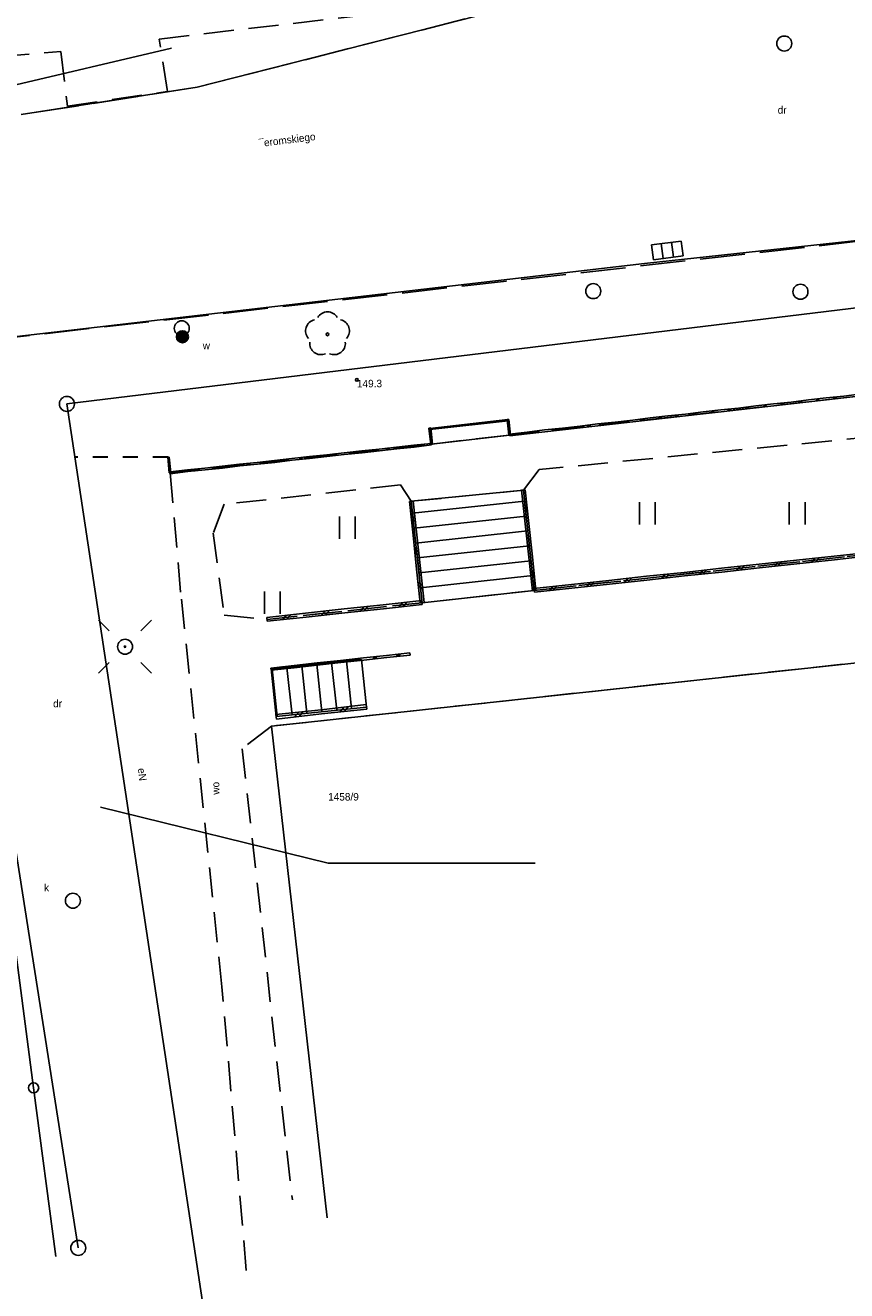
# Model space of a CAD drawing. Extents: x 7583285 to 7585126, y 6019995 to 6020809.
# Tile 38 of 54: x 7584315 to 7584343, y 6020669 to 6020711. Entities that reach past the tile are written whole.
import ezdxf
from ezdxf.enums import TextEntityAlignment as Align

# ---------------------------------------------------------------- set-up
doc = ezdxf.new("R2010")
doc.units = 0
doc.header["$MEASUREMENT"] = 0
for name, pattern in [('1_1', [0]), ('1_OTKC', [1.5, 1, -0.5]), ('1_OTKJ', [2, 1.5, -0.5]), ('1_OTKK', [0]), ('1_OTKS', [0]), ('1_OTKSG', [0]), ('1_OTZI', [1.5, 1, -0.5]), ('1_OTZT', [1.5, 1, -0.5]), ('3', [1, 0.5, -0.5]), ('3_EGBS', [0]), ('3_EGBSG', [0]), ('3_EGBU_A', [0]), ('4_SULO', [0])]:
    doc.linetypes.add(name, pattern=pattern)
doc.layers.get('0').update_dxf_attribs({"linetype": 'CONTINUOUS', "lineweight": 5})
doc.layers.add('0 obrzeże', color=51, linetype='3', lineweight=30)
doc.layers.add('Dzialki', color=3, linetype='CONTINUOUS', lineweight=25)
for name, color, linetype in [('EGBB_L_0', 36, '3_EGBU_A'), ('EGBE_L_3', 7, '3_EGBS'), ('Numery_dzialek', 7, 'CONTINUOUS'), ('Numery_uzytkow', 3, 'CONTINUOUS'), ('OTD_L_12', 7, 'CONTINUOUS'), ('OTK_E_T_8', 7, 'CONTINUOUS'), ('OTK_L_0', 7, '1_OTKJ'), ('OTK_L_1', 7, '1_OTKK'), ('OTK_L_2', 7, '1_OTKC'), ('OTK_L_6', 7, '1_OTKS'), ('OTO_L_0', 7, 'CONTINUOUS'), ('OTR_T_1', 7, 'CONTINUOUS'), ('OTZ_L_3', 7, '1_OTZT'), ('OTZ_T_0', 96, 'CONTINUOUS'), ('Punkty', 7, 'CONTINUOUS'), ('SUE_T_3', 7, 'CONTINUOUS'), ('SUEP_E_T_0', 1, 'CONTINUOUS'), ('SUK_E_T_4', 36, 'CONTINUOUS'), ('SUK_T_1', 36, 'CONTINUOUS'), ('SUK_T_3', 36, 'CONTINUOUS'), ('SUL_L_1', 7, '4_SULO'), ('SUP_E_T_1', 7, 'CONTINUOUS'), ('SUP_T_0', 7, 'CONTINUOUS'), ('SUP_T_2', 7, 'CONTINUOUS'), ('SUP_T_4', 7, 'CONTINUOUS'), ('SUW_T_5', 5, 'CONTINUOUS'), ('SUWP_E_T_0', 5, 'CONTINUOUS')]:
    doc.layers.add(name, color=color, linetype=linetype)

# ---------------------------------------------------------------- blocks, each defined once
blk = doc.blocks.new('GRT')
at = {"linetype": 'Continuous'}
blk.add_circle((0, 0), 0.25, dxfattribs=at)
blk = doc.blocks.new('1_OTRN')
at = {"linetype": 'Continuous'}
blk.add_circle((0, 0), 0.045, dxfattribs=at)
blk = doc.blocks.new('1_OTZL')
at = {"linetype": 'Continuous'}
blk.add_circle((0, 0), 0.045, dxfattribs=at)
for centre, start, end in [((-0.357, 0.116), 102.1445, 221.86), ((0, 0.375), 30.1401, 149.8599), ((0.357, 0.116), 318.14, 77.8555), ((-0.22, -0.303), 174.1482, 293.8542), ((0.22, -0.303), 246.1458, 5.8518)]:
    blk.add_arc(centre, 0.375, start, end, dxfattribs=at)
blk = doc.blocks.new('1_OTZT')
at = {"linetype": 'Continuous'}
for p, q in [((-0.2625, -0.375), (-0.2625, 0.375)), ((0.2625, -0.375), (0.2625, 0.375))]:
    blk.add_line(p, q, dxfattribs=at)
blk = doc.blocks.new('4_SUEO_W')
at = {"linetype": 'Continuous'}
for p, q in [((-0.5303, 0.5303), (-0.8839, 0.8839)), ((0.5303, 0.5303), (0.8839, 0.8839)), ((-0.5303, -0.5303), (-0.8839, -0.8839)), ((0.5303, -0.5303), (0.8839, -0.8839))]:
    blk.add_line(p, q, dxfattribs=at)
blk.add_circle((0, 0), 0.025, dxfattribs=at)
blk = doc.blocks.new('4_SUPP')
at = {"linetype": 'Continuous'}
blk.add_circle((0, 0), 0.25, dxfattribs=at)
blk = doc.blocks.new('4_SUKK')
at = {"linetype": 'Continuous'}
for p, q in [((-0.5, -0.25), (-0.5, 0.25)), ((-0.5, 0.25), (0.5, 0.25)), ((-0.175, 0.25), (-0.175, -0.25)), ((0.175, 0.25), (0.175, -0.25)), ((0.5, 0.25), (0.5, -0.25)), ((0.5, -0.25), (-0.5, -0.25))]:
    blk.add_line(p, q, dxfattribs=at)
blk = doc.blocks.new('4_SUKS')
at = {"linetype": 'Continuous'}
blk.add_circle((0, 0), 0.25, dxfattribs=at)
blk = doc.blocks.new('4_SUPK')
at = {"linetype": 'Continuous'}
blk.add_circle((0, 0), 0.25, dxfattribs=at)
blk = doc.blocks.new('4_SUPW')
at = {"linetype": 'Continuous'}
blk.add_circle((0, 0), 0.25, dxfattribs=at)
blk = doc.blocks.new('4_SUWW')
at = {"linetype": 'Continuous'}
for radius in [0.2, 0.175, 0.15, 0.125, 0.1, 0.075, 0.05, 0.025, 0.00715]:
    blk.add_circle((0, 0), radius, dxfattribs=at)

msp = doc.modelspace()

# ---------------------------------------------------------------- linework, layer by layer
at = {"layer": '0 obrzeże', "lineweight": 30}
msp.add_line((7584320.24, 6020697.05), (7584317.149, 6020697.05), dxfattribs=at)
at = {"layer": 'Dzialki'}
for p, q in [((7584377.44, 6020706.2), (7584316.88, 6020698.83)), ((7584323.44, 6020655.38), (7584316.88, 6020698.83)), ((7584312.91, 6020698.34), (7584317.26, 6020670.68))]:
    msp.add_line(p, q, dxfattribs=at)
at = {"layer": 'EGBB_L_0', "linetype": '3_EGBU_A'}
for p, q in [((7584323.7, 6020688.08), (7584367.6, 6020692.84)), ((7584325.56, 6020671.68), (7584323.7, 6020688.08))]:
    msp.add_line(p, q, dxfattribs=at)
at = {"layer": 'EGBE_L_3', "linetype": '3_EGBS'}
for p, q in [((7584326.7, 6020690.31), (7584323.69, 6020689.99)), ((7584325.88, 6020688.61), (7584325.7, 6020690.21)), ((7584326.37, 6020688.67), (7584326.2, 6020690.26)), ((7584326.87, 6020688.72), (7584326.7, 6020690.31)), ((7584323.69, 6020689.99), (7584323.86, 6020688.4)), ((7584323.89, 6020688.4), (7584323.72, 6020689.99)), ((7584324.39, 6020688.45), (7584324.21, 6020690.04)), ((7584324.88, 6020688.51), (7584324.71, 6020690.1)), ((7584325.38, 6020688.56), (7584325.21, 6020690.15))]:
    msp.add_line(p, q, dxfattribs=at)
at = {"layer": 'EGBE_L_3', "linetype": '3_EGBSG'}
msp.add_line((7584323.86, 6020688.4), (7584326.87, 6020688.72), dxfattribs=at)
at = {"layer": 'EGBE_L_3', "linetype": '3_EGBS'}
msp.add_point((7584326.87, 6020688.72), dxfattribs=at)
at = {"layer": 'Numery_dzialek', "linetype": 'Continuous'}
for p, q in [((7584317.999, 6020685.377), (7584325.588, 6020683.512)), ((7584325.588, 6020683.512), (7584332.491, 6020683.512))]:
    msp.add_line(p, q, dxfattribs=at)
at = {"layer": 'OTD_L_12'}
for p, q in [((7584342.2, 6020699.03), (7584342.79, 6020699.09)), ((7584342.44, 6020698.99), (7584342.49, 6020699.06)), ((7584342.5, 6020699), (7584342.55, 6020699.07)), ((7584342.79, 6020699.09), (7584343.37, 6020699.16)), ((7584342.79, 6020699.03), (7584343.38, 6020699.1)), ((7584338.09, 6020698.56), (7584338.68, 6020698.63)), ((7584338.68, 6020698.63), (7584339.27, 6020698.69)), ((7584338.69, 6020698.57), (7584339.27, 6020698.63)), ((7584338.92, 6020698.59), (7584338.97, 6020698.66)), ((7584338.98, 6020698.6), (7584339.03, 6020698.67)), ((7584339.27, 6020698.69), (7584339.85, 6020698.76)), ((7584339.27, 6020698.63), (7584339.86, 6020698.7)), ((7584339.51, 6020698.66), (7584339.56, 6020698.73)), ((7584339.57, 6020698.67), (7584339.62, 6020698.73)), ((7584339.85, 6020698.76), (7584340.44, 6020698.83)), ((7584339.86, 6020698.7), (7584340.45, 6020698.77)), ((7584340.1, 6020698.73), (7584340.15, 6020698.79)), ((7584340.15, 6020698.73), (7584340.21, 6020698.8)), ((7584340.44, 6020698.83), (7584341.03, 6020698.89)), ((7584340.45, 6020698.77), (7584341.03, 6020698.83)), ((7584340.68, 6020698.79), (7584340.73, 6020698.86)), ((7584340.74, 6020698.8), (7584340.79, 6020698.87)), ((7584341.03, 6020698.89), (7584341.61, 6020698.96)), ((7584341.03, 6020698.83), (7584341.62, 6020698.9)), ((7584341.27, 6020698.86), (7584341.32, 6020698.93)), ((7584341.33, 6020698.87), (7584341.38, 6020698.93)), ((7584341.61, 6020698.96), (7584342.2, 6020699.03)), ((7584341.62, 6020698.9), (7584342.21, 6020698.97)), ((7584341.86, 6020698.93), (7584341.91, 6020698.99)), ((7584341.91, 6020698.93), (7584341.97, 6020699)), ((7584342.21, 6020698.97), (7584342.79, 6020699.03)), ((7584331.61, 6020697.79), (7584331.56, 6020698.31)), ((7584331.56, 6020698.31), (7584331.61, 6020698.31)), ((7584331.67, 6020697.8), (7584331.61, 6020698.31)), ((7584334.57, 6020698.16), (7584335.16, 6020698.22)), ((7584334.82, 6020698.13), (7584334.87, 6020698.19)), ((7584334.87, 6020698.13), (7584334.93, 6020698.2)), ((7584335.16, 6020698.22), (7584335.75, 6020698.29)), ((7584335.17, 6020698.17), (7584335.75, 6020698.23)), ((7584335.4, 6020698.19), (7584335.45, 6020698.26)), ((7584335.46, 6020698.2), (7584335.51, 6020698.26)), ((7584335.75, 6020698.29), (7584336.33, 6020698.36)), ((7584335.75, 6020698.23), (7584336.34, 6020698.3)), ((7584335.99, 6020698.26), (7584336.04, 6020698.33)), ((7584336.05, 6020698.27), (7584336.1, 6020698.33)), ((7584336.33, 6020698.36), (7584336.92, 6020698.43)), ((7584336.34, 6020698.3), (7584336.93, 6020698.37)), ((7584336.58, 6020698.33), (7584336.63, 6020698.39)), ((7584336.63, 6020698.33), (7584336.69, 6020698.4)), ((7584336.92, 6020698.43), (7584337.51, 6020698.49)), ((7584336.93, 6020698.37), (7584337.51, 6020698.43)), ((7584337.16, 6020698.39), (7584337.21, 6020698.46)), ((7584337.22, 6020698.4), (7584337.27, 6020698.47)), ((7584337.51, 6020698.49), (7584338.09, 6020698.56)), ((7584337.51, 6020698.43), (7584338.1, 6020698.5)), ((7584337.75, 6020698.46), (7584337.8, 6020698.53)), ((7584337.81, 6020698.47), (7584337.86, 6020698.53)), ((7584338.1, 6020698.5), (7584338.69, 6020698.57)), ((7584338.34, 6020698.53), (7584338.39, 6020698.59)), ((7584338.39, 6020698.53), (7584338.45, 6020698.6)), ((7584328.95, 6020698.02), (7584329.01, 6020698.03)), ((7584329.01, 6020697.48), (7584328.95, 6020698.02)), ((7584329.04, 6020697.76), (7584328.97, 6020697.8)), ((7584329.07, 6020697.49), (7584329.01, 6020698.03)), ((7584331.64, 6020698.06), (7584331.58, 6020698.1)), ((7584331.65, 6020698), (7584331.58, 6020698.05)), ((7584331.61, 6020697.79), (7584331.67, 6020697.8)), ((7584331.64, 6020697.82), (7584332.23, 6020697.89)), ((7584331.64, 6020697.82), (7584331.65, 6020697.76)), ((7584331.65, 6020697.76), (7584332.23, 6020697.83)), ((7584331.88, 6020697.79), (7584331.93, 6020697.86)), ((7584331.94, 6020697.8), (7584331.99, 6020697.86)), ((7584332.23, 6020697.89), (7584332.81, 6020697.96)), ((7584332.23, 6020697.83), (7584332.82, 6020697.9)), ((7584332.47, 6020697.86), (7584332.52, 6020697.92)), ((7584332.53, 6020697.86), (7584332.58, 6020697.93)), ((7584332.81, 6020697.96), (7584333.4, 6020698.02)), ((7584332.82, 6020697.9), (7584333.41, 6020697.97)), ((7584333.06, 6020697.92), (7584333.11, 6020697.99)), ((7584333.11, 6020697.93), (7584333.17, 6020698)), ((7584333.4, 6020698.02), (7584333.99, 6020698.09)), ((7584333.41, 6020697.97), (7584333.99, 6020698.03)), ((7584333.64, 6020697.99), (7584333.69, 6020698.06)), ((7584333.7, 6020698), (7584333.75, 6020698.06)), ((7584333.99, 6020698.09), (7584334.57, 6020698.16)), ((7584333.99, 6020698.03), (7584334.58, 6020698.1)), ((7584334.23, 6020698.06), (7584334.28, 6020698.12)), ((7584334.29, 6020698.07), (7584334.34, 6020698.13)), ((7584334.58, 6020698.1), (7584335.17, 6020698.17)), ((7584327.29, 6020697.32), (7584327.87, 6020697.39)), ((7584327.53, 6020697.29), (7584327.58, 6020697.36)), ((7584327.59, 6020697.3), (7584327.64, 6020697.36)), ((7584327.87, 6020697.39), (7584328.45, 6020697.45)), ((7584327.88, 6020697.33), (7584328.46, 6020697.39)), ((7584328.11, 6020697.35), (7584328.16, 6020697.42)), ((7584328.17, 6020697.36), (7584328.22, 6020697.43)), ((7584328.45, 6020697.45), (7584329.03, 6020697.51)), ((7584328.46, 6020697.39), (7584329.04, 6020697.46)), ((7584328.69, 6020697.42), (7584328.74, 6020697.48)), ((7584328.75, 6020697.42), (7584328.8, 6020697.49)), ((7584329.04, 6020697.7), (7584328.98, 6020697.75)), ((7584329.01, 6020697.48), (7584329.07, 6020697.49)), ((7584329.03, 6020697.51), (7584329.04, 6020697.46)), ((7584320.29, 6020696.53), (7584320.24, 6020697.05)), ((7584320.24, 6020697.05), (7584320.29, 6020697.05)), ((7584320.35, 6020696.54), (7584320.29, 6020697.05)), ((7584323.22, 6020696.88), (7584323.8, 6020696.94)), ((7584323.8, 6020696.94), (7584324.38, 6020697.01)), ((7584323.81, 6020696.88), (7584324.39, 6020696.95)), ((7584324.04, 6020696.91), (7584324.09, 6020696.97)), ((7584324.1, 6020696.92), (7584324.15, 6020696.98)), ((7584324.38, 6020697.01), (7584324.97, 6020697.07)), ((7584324.39, 6020696.95), (7584324.97, 6020697.01)), ((7584324.62, 6020696.97), (7584324.68, 6020697.04)), ((7584324.68, 6020696.98), (7584324.73, 6020697.04)), ((7584324.97, 6020697.07), (7584325.55, 6020697.13)), ((7584324.97, 6020697.01), (7584325.55, 6020697.07)), ((7584325.2, 6020697.04), (7584325.26, 6020697.1)), ((7584325.26, 6020697.04), (7584325.31, 6020697.11)), ((7584325.55, 6020697.13), (7584326.13, 6020697.2)), ((7584325.55, 6020697.07), (7584326.13, 6020697.14)), ((7584325.79, 6020697.1), (7584325.84, 6020697.17)), ((7584325.84, 6020697.11), (7584325.9, 6020697.17)), ((7584326.13, 6020697.2), (7584326.71, 6020697.26)), ((7584326.13, 6020697.14), (7584326.72, 6020697.2)), ((7584326.37, 6020697.16), (7584326.42, 6020697.23)), ((7584326.42, 6020697.17), (7584326.48, 6020697.24)), ((7584326.71, 6020697.26), (7584327.29, 6020697.32)), ((7584326.72, 6020697.2), (7584327.3, 6020697.26)), ((7584326.95, 6020697.23), (7584327, 6020697.29)), ((7584327.01, 6020697.23), (7584327.06, 6020697.3)), ((7584327.3, 6020697.26), (7584327.88, 6020697.33)), ((7584320.32, 6020696.79), (7584320.26, 6020696.84)), ((7584320.33, 6020696.74), (7584320.26, 6020696.79)), ((7584320.29, 6020696.53), (7584320.35, 6020696.54)), ((7584320.32, 6020696.56), (7584320.9, 6020696.63)), ((7584320.32, 6020696.5), (7584320.91, 6020696.57)), ((7584320.32, 6020696.56), (7584320.32, 6020696.5)), ((7584320.56, 6020696.53), (7584320.61, 6020696.59)), ((7584320.62, 6020696.53), (7584320.67, 6020696.6)), ((7584320.9, 6020696.63), (7584321.48, 6020696.69)), ((7584320.91, 6020696.57), (7584321.49, 6020696.63)), ((7584321.14, 6020696.59), (7584321.19, 6020696.66)), ((7584321.2, 6020696.6), (7584321.25, 6020696.66)), ((7584321.48, 6020696.69), (7584322.06, 6020696.75)), ((7584321.49, 6020696.63), (7584322.07, 6020696.69)), ((7584321.72, 6020696.66), (7584321.77, 6020696.72)), ((7584321.78, 6020696.66), (7584321.83, 6020696.73)), ((7584322.06, 6020696.75), (7584322.64, 6020696.82)), ((7584322.07, 6020696.69), (7584322.65, 6020696.76)), ((7584322.3, 6020696.72), (7584322.35, 6020696.78)), ((7584322.36, 6020696.72), (7584322.41, 6020696.79)), ((7584322.64, 6020696.82), (7584323.22, 6020696.88)), ((7584322.65, 6020696.76), (7584323.23, 6020696.82)), ((7584322.88, 6020696.78), (7584322.93, 6020696.85)), ((7584322.94, 6020696.79), (7584322.99, 6020696.85)), ((7584323.23, 6020696.82), (7584323.81, 6020696.88)), ((7584323.46, 6020696.85), (7584323.51, 6020696.91)), ((7584323.52, 6020696.85), (7584323.57, 6020696.92)), ((7584332.16, 6020695.96), (7584332.04, 6020695.95)), ((7584332.04, 6020695.95), (7584332.16, 6020694.83)), ((7584332.16, 6020695.96), (7584332.28, 6020694.84)), ((7584328.42, 6020695.58), (7584328.3, 6020695.57)), ((7584328.3, 6020695.57), (7584328.42, 6020694.45)), ((7584328.42, 6020695.58), (7584328.55, 6020694.46)), ((7584332.08, 6020695.5), (7584332.22, 6020695.4)), ((7584332.1, 6020695.39), (7584332.23, 6020695.29)), ((7584328.35, 6020695.12), (7584328.48, 6020695.02)), ((7584328.36, 6020695.01), (7584328.5, 6020694.91)), ((7584332.16, 6020694.83), (7584332.28, 6020693.72)), ((7584332.28, 6020694.84), (7584332.4, 6020693.73)), ((7584328.42, 6020694.45), (7584328.54, 6020693.32)), ((7584328.55, 6020694.46), (7584328.67, 6020693.34)), ((7584332.2, 6020694.39), (7584332.34, 6020694.29)), ((7584328.47, 6020694), (7584328.61, 6020693.9)), ((7584332.22, 6020694.27), (7584332.35, 6020694.18)), ((7584328.48, 6020693.88), (7584328.62, 6020693.78)), ((7584332.28, 6020693.72), (7584332.4, 6020692.6)), ((7584332.4, 6020693.73), (7584332.52, 6020692.62)), ((7584341.21, 6020693.62), (7584339.96, 6020693.48)), ((7584340.58, 6020693.55), (7584340.47, 6020693.41)), ((7584340.71, 6020693.57), (7584340.6, 6020693.43)), ((7584342.46, 6020693.75), (7584341.21, 6020693.62)), ((7584342.47, 6020693.63), (7584341.22, 6020693.5)), ((7584341.83, 6020693.69), (7584341.72, 6020693.55)), ((7584341.96, 6020693.7), (7584341.85, 6020693.56)), ((7584343.71, 6020693.89), (7584342.46, 6020693.75)), ((7584343.72, 6020693.77), (7584342.47, 6020693.63)), ((7584328.54, 6020693.32), (7584328.66, 6020692.2)), ((7584328.67, 6020693.34), (7584328.79, 6020692.21)), ((7584332.33, 6020693.27), (7584332.46, 6020693.17)), ((7584332.34, 6020693.16), (7584332.47, 6020693.06)), ((7584337.46, 6020693.21), (7584336.21, 6020693.08)), ((7584336.83, 6020693.15), (7584336.72, 6020693.01)), ((7584336.96, 6020693.16), (7584336.84, 6020693.02)), ((7584338.71, 6020693.35), (7584337.46, 6020693.21)), ((7584338.72, 6020693.22), (7584337.47, 6020693.09)), ((7584338.08, 6020693.28), (7584337.97, 6020693.14)), ((7584338.21, 6020693.29), (7584338.1, 6020693.16)), ((7584339.96, 6020693.48), (7584338.71, 6020693.35)), ((7584339.97, 6020693.36), (7584338.72, 6020693.22)), ((7584339.33, 6020693.42), (7584339.22, 6020693.28)), ((7584339.46, 6020693.43), (7584339.35, 6020693.29)), ((7584341.22, 6020693.5), (7584339.97, 6020693.36)), ((7584328.59, 6020692.87), (7584328.73, 6020692.77)), ((7584328.6, 6020692.76), (7584328.74, 6020692.66)), ((7584333.7, 6020692.81), (7584332.45, 6020692.67)), ((7584333.08, 6020692.74), (7584332.97, 6020692.6)), ((7584333.2, 6020692.75), (7584333.09, 6020692.61)), ((7584334.95, 6020692.94), (7584333.7, 6020692.81)), ((7584334.97, 6020692.82), (7584333.72, 6020692.68)), ((7584334.33, 6020692.87), (7584334.22, 6020692.74)), ((7584334.45, 6020692.89), (7584334.34, 6020692.75)), ((7584336.21, 6020693.08), (7584334.95, 6020692.94)), ((7584336.22, 6020692.95), (7584334.97, 6020692.82)), ((7584335.58, 6020693.01), (7584335.47, 6020692.87)), ((7584335.71, 6020693.02), (7584335.59, 6020692.89)), ((7584337.47, 6020693.09), (7584336.22, 6020692.95)), ((7584332.52, 6020692.62), (7584332.4, 6020692.6)), ((7584332.47, 6020692.55), (7584332.45, 6020692.67)), ((7584333.72, 6020692.68), (7584332.47, 6020692.55)), ((7584326.13, 6020691.99), (7584324.84, 6020691.85)), ((7584326.15, 6020691.86), (7584324.86, 6020691.72)), ((7584325.49, 6020691.92), (7584325.37, 6020691.78)), ((7584325.62, 6020691.93), (7584325.5, 6020691.79)), ((7584327.43, 6020692.13), (7584326.13, 6020691.99)), ((7584327.44, 6020692), (7584326.15, 6020691.86)), ((7584326.78, 6020692.06), (7584326.67, 6020691.92)), ((7584326.91, 6020692.07), (7584326.79, 6020691.93)), ((7584328.72, 6020692.27), (7584327.43, 6020692.13)), ((7584328.73, 6020692.14), (7584327.44, 6020692)), ((7584328.07, 6020692.2), (7584327.96, 6020692.06)), ((7584328.2, 6020692.21), (7584328.09, 6020692.07)), ((7584328.79, 6020692.21), (7584328.66, 6020692.2)), ((7584328.73, 6020692.14), (7584328.72, 6020692.27)), ((7584324.84, 6020691.85), (7584323.55, 6020691.71)), ((7584323.56, 6020691.58), (7584323.55, 6020691.71)), ((7584324.86, 6020691.72), (7584323.56, 6020691.58)), ((7584324.2, 6020691.78), (7584324.08, 6020691.64)), ((7584324.33, 6020691.79), (7584324.21, 6020691.65)), ((7584324.46, 6020690.11), (7584325.23, 6020690.19)), ((7584325.23, 6020690.19), (7584326, 6020690.27)), ((7584325.23, 6020690.12), (7584326.01, 6020690.2)), ((7584325.54, 6020690.15), (7584325.61, 6020690.23)), ((7584325.62, 6020690.16), (7584325.69, 6020690.24)), ((7584326, 6020690.27), (7584326.77, 6020690.36)), ((7584326.01, 6020690.2), (7584326.78, 6020690.28)), ((7584326.31, 6020690.23), (7584326.38, 6020690.32)), ((7584326.39, 6020690.24), (7584326.46, 6020690.32)), ((7584326.77, 6020690.36), (7584327.54, 6020690.44)), ((7584326.78, 6020690.28), (7584327.55, 6020690.37)), ((7584327.09, 6020690.32), (7584327.15, 6020690.4)), ((7584327.16, 6020690.33), (7584327.23, 6020690.41)), ((7584327.54, 6020690.44), (7584328.31, 6020690.53)), ((7584327.55, 6020690.37), (7584328.32, 6020690.45)), ((7584327.86, 6020690.4), (7584327.93, 6020690.48)), ((7584327.93, 6020690.41), (7584328, 6020690.49)), ((7584328.31, 6020690.53), (7584328.32, 6020690.45)), ((7584323.68, 6020690.02), (7584324.46, 6020690.11)), ((7584323.68, 6020690.02), (7584323.69, 6020689.95)), ((7584323.69, 6020689.95), (7584324.46, 6020690.03)), ((7584324, 6020689.98), (7584324.07, 6020690.07)), ((7584324.08, 6020689.99), (7584324.15, 6020690.07)), ((7584324.46, 6020690.03), (7584325.23, 6020690.12)), ((7584324.77, 6020690.07), (7584324.84, 6020690.15)), ((7584324.85, 6020690.07), (7584324.92, 6020690.16)), ((7584323.85, 6020688.47), (7584325.36, 6020688.63)), ((7584323.87, 6020688.32), (7584325.37, 6020688.49)), ((7584324.47, 6020688.39), (7584324.61, 6020688.55)), ((7584324.62, 6020688.4), (7584324.76, 6020688.57)), ((7584325.36, 6020688.63), (7584326.86, 6020688.8)), ((7584325.37, 6020688.49), (7584326.88, 6020688.65)), ((7584325.98, 6020688.55), (7584326.11, 6020688.72)), ((7584326.13, 6020688.57), (7584326.26, 6020688.73)), ((7584326.86, 6020688.8), (7584326.88, 6020688.65)), ((7584323.85, 6020688.47), (7584323.87, 6020688.32))]:
    msp.add_line(p, q, dxfattribs=at)
at = {"layer": 'OTK_L_0', "linetype": '1_OTKJ'}
for p, q in [((7584334.03, 6020712.66), (7584321.22, 6020709.39)), ((7584321.22, 6020709.39), (7584315.36, 6020708.48)), ((7584355.38, 6020705.63), (7584311.36, 6020700.63))]:
    msp.add_line(p, q, dxfattribs=at)
at = {"layer": 'OTK_L_1', "linetype": '1_OTKK'}
for p, q in [((7584334.03, 6020712.66), (7584321.22, 6020709.39)), ((7584315.36, 6020708.48), (7584321.22, 6020709.39)), ((7584345.56, 6020704.53), (7584336.14, 6020703.51)), ((7584336.14, 6020703.51), (7584311.36, 6020700.63))]:
    msp.add_line(p, q, dxfattribs=at)
at = {"layer": 'OTK_L_2', "linetype": '1_OTKC'}
for p, q in [((7584319.96, 6020711), (7584333.59, 6020712.59)), ((7584320.23, 6020709.25), (7584319.96, 6020711)), ((7584313.13, 6020710.29), (7584316.68, 6020710.58)), ((7584316.68, 6020710.58), (7584316.9, 6020708.76)), ((7584316.9, 6020708.76), (7584320.23, 6020709.25)), ((7584331.64, 6020697.79), (7584366.46, 6020701.68)), ((7584355.82, 6020698.92), (7584332.63, 6020696.64)), ((7584329.04, 6020697.49), (7584331.64, 6020697.79)), ((7584320.32, 6020696.53), (7584329.04, 6020697.49)), ((7584320.32, 6020696.53), (7584320.68, 6020692.47)), ((7584332.63, 6020696.64), (7584332.1, 6020695.95)), ((7584328, 6020696.13), (7584322.12, 6020695.48)), ((7584328.36, 6020695.58), (7584328, 6020696.13)), ((7584328.36, 6020695.58), (7584332.1, 6020695.95)), ((7584322.12, 6020695.48), (7584321.76, 6020694.52)), ((7584332.46, 6020692.61), (7584356.23, 6020695.18)), ((7584321.76, 6020694.52), (7584322.12, 6020691.78)), ((7584322.05, 6020679.39), (7584320.68, 6020692.47)), ((7584328.73, 6020692.2), (7584332.46, 6020692.61)), ((7584323.56, 6020691.64), (7584328.73, 6020692.2)), ((7584362.14, 6020692.25), (7584323.7, 6020688.08)), ((7584322.12, 6020691.78), (7584323.56, 6020691.64)), ((7584323.7, 6020688.08), (7584322.72, 6020687.33)), ((7584322.72, 6020687.33), (7584324.4, 6020672.28)), ((7584322.86, 6020669.93), (7584322.05, 6020679.39))]:
    msp.add_line(p, q, dxfattribs=at)
at = {"layer": 'OTK_L_6', "linetype": '1_OTKS'}
for p, q in [((7584328.98, 6020698.01), (7584331.58, 6020698.31)), ((7584331.58, 6020698.31), (7584331.64, 6020697.79)), ((7584329.04, 6020697.49), (7584331.64, 6020697.79)), ((7584328.36, 6020695.58), (7584332.1, 6020695.95)), ((7584332.1, 6020695.95), (7584332.46, 6020692.61)), ((7584332.46, 6020692.61), (7584328.73, 6020692.2))]:
    msp.add_line(p, q, dxfattribs=at)
at = {"layer": 'OTK_L_6', "linetype": '1_1'}
for p, q in [((7584328.98, 6020697.98), (7584331.59, 6020698.27)), ((7584328.4, 6020695.19), (7584332.14, 6020695.59)), ((7584328.46, 6020694.69), (7584332.19, 6020695.09)), ((7584328.51, 6020694.19), (7584332.24, 6020694.6)), ((7584328.57, 6020693.7), (7584332.3, 6020694.1)), ((7584328.62, 6020693.2), (7584332.35, 6020693.6)), ((7584328.67, 6020692.7), (7584332.41, 6020693.11))]:
    msp.add_line(p, q, dxfattribs=at)
at = {"layer": 'OTK_L_6', "linetype": '1_OTKSG'}
for p, q in [((7584328.98, 6020698.01), (7584329.04, 6020697.49)), ((7584328.73, 6020692.2), (7584328.36, 6020695.58))]:
    msp.add_line(p, q, dxfattribs=at)
at = {"layer": 'OTK_L_6', "linetype": '1_1'}
for p in [(7584329.04, 6020697.49), (7584328.73, 6020692.2)]:
    msp.add_point(p, dxfattribs=at)
at = {"layer": 'OTO_L_0'}
for p, q in [((7584315.03, 6020681.65), (7584315.77, 6020676.02)), ((7584315.77, 6020676.02), (7584316.51, 6020670.39))]:
    msp.add_line(p, q, dxfattribs=at)
msp.add_circle((7584315.77, 6020676.02), 0.17, dxfattribs=at)
at = {"layer": 'OTZ_L_3', "linetype": '1_OTZI'}
for p, q in [((7584355.82, 6020698.92), (7584332.63, 6020696.64)), ((7584332.63, 6020696.64), (7584332.1, 6020695.95)), ((7584328, 6020696.13), (7584322.12, 6020695.48)), ((7584328.36, 6020695.58), (7584328, 6020696.13)), ((7584332.1, 6020695.95), (7584332.46, 6020692.61)), ((7584322.12, 6020695.48), (7584321.76, 6020694.52)), ((7584328.36, 6020695.58), (7584328.73, 6020692.2)), ((7584356.23, 6020695.18), (7584332.46, 6020692.61)), ((7584321.76, 6020694.52), (7584322.12, 6020691.78)), ((7584328.73, 6020692.2), (7584323.56, 6020691.64)), ((7584322.12, 6020691.78), (7584323.56, 6020691.64))]:
    msp.add_line(p, q, dxfattribs=at)
at = {"layer": 'SUL_L_1', "linetype": '4_SULO'}
msp.add_line((7584314.8, 6020709.38), (7584320.37, 6020710.69), dxfattribs=at)

# ---------------------------------------------------------------- block references
at = {"layer": 'OTR_T_1', "rotation": 0.413845}
msp.add_blockref('1_OTRN', (7584326.55, 6020699.63), dxfattribs=at)
at = {"layer": 'OTZ_L_3'}
for p in [(7584336.23, 6020695.18), (7584341.23, 6020695.18), (7584326.23, 6020694.7), (7584323.73, 6020692.2)]:
    msp.add_blockref('1_OTZT', p, dxfattribs=at)
at = {"layer": 'OTZ_T_0'}
msp.add_blockref('1_OTZL', (7584325.57, 6020701.15), dxfattribs=at)
at = {"layer": 'Punkty'}
for p in [(7584316.88, 6020698.83), (7584317.26, 6020670.68)]:
    msp.add_blockref('GRT', p, dxfattribs=at)
at = {"layer": 'SUE_T_3'}
for name in ['4_SUEO_W', '4_SUPP']:
    msp.add_blockref(name, (7584318.82, 6020690.73), dxfattribs=at)
at = {"layer": 'SUK_T_1', "rotation": 7.194447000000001}
msp.add_blockref('4_SUKK', (7584336.9, 6020703.95), dxfattribs=at)
at = {"layer": 'SUK_T_3'}
for p in [(7584340.8, 6020710.85), (7584317.08, 6020682.26)]:
    msp.add_blockref('4_SUKS', p, dxfattribs=at)
at = {"layer": 'SUP_T_0'}
msp.add_blockref('4_SUPK', (7584341.34, 6020702.57), dxfattribs=at)
at = {"layer": 'SUP_T_2'}
for p in [(7584334.43, 6020702.59), (7584318.82, 6020690.73)]:
    msp.add_blockref('4_SUPP', p, dxfattribs=at)
at = {"layer": 'SUP_T_4', "rotation": 0.413845}
msp.add_blockref('4_SUPW', (7584320.71, 6020701.35), dxfattribs=at)
at = {"layer": 'SUW_T_5'}
msp.add_blockref('4_SUWW', (7584320.73, 6020701.07), dxfattribs=at)

# ---------------------------------------------------------------- texts
at = {"layer": 'Numery_dzialek'}
msp.add_text('1458/9', height=0.25, dxfattribs=at).set_placement((7584325.59, 6020685.85), align=Align.TOP_LEFT)
at = {"layer": 'Numery_uzytkow'}
msp.add_text('dr', height=0.25, dxfattribs=at).set_placement((7584340.58, 6020708.76), align=Align.TOP_LEFT)
msp.add_text('dr', height=0.25, dxfattribs=at).set_placement((7584316.42, 6020688.71))
at = {"layer": 'OTK_E_T_8'}
msp.add_text('¯eromskiego', height=0.25, rotation=7.1279, dxfattribs=at).set_placement((7584324.22, 6020707.61), align=Align.MIDDLE)
at = {"layer": 'OTR_T_1'}
msp.add_text('149.3', height=0.25, rotation=0.414, dxfattribs=at).set_placement((7584326.55, 6020699.63), align=Align.TOP_LEFT)
at = {"layer": 'SUEP_E_T_0'}
msp.add_text('eN', height=0.25, rotation=276.2912, dxfattribs=at).set_placement((7584319.39, 6020686.47), align=Align.MIDDLE)
at = {"layer": 'SUK_E_T_4'}
msp.add_text('k', height=0.25, dxfattribs=at).set_placement((7584316.12, 6020682.57))
at = {"layer": 'SUP_E_T_1'}
msp.add_text('w', height=0.25, dxfattribs=at).set_placement((7584321.41, 6020700.9), align=Align.TOP_LEFT)
at = {"layer": 'SUWP_E_T_0'}
msp.add_text('wo', height=0.25, rotation=91.4846, dxfattribs=at).set_placement((7584321.84, 6020686.01), align=Align.MIDDLE)

doc.saveas('drawing.dxf')
